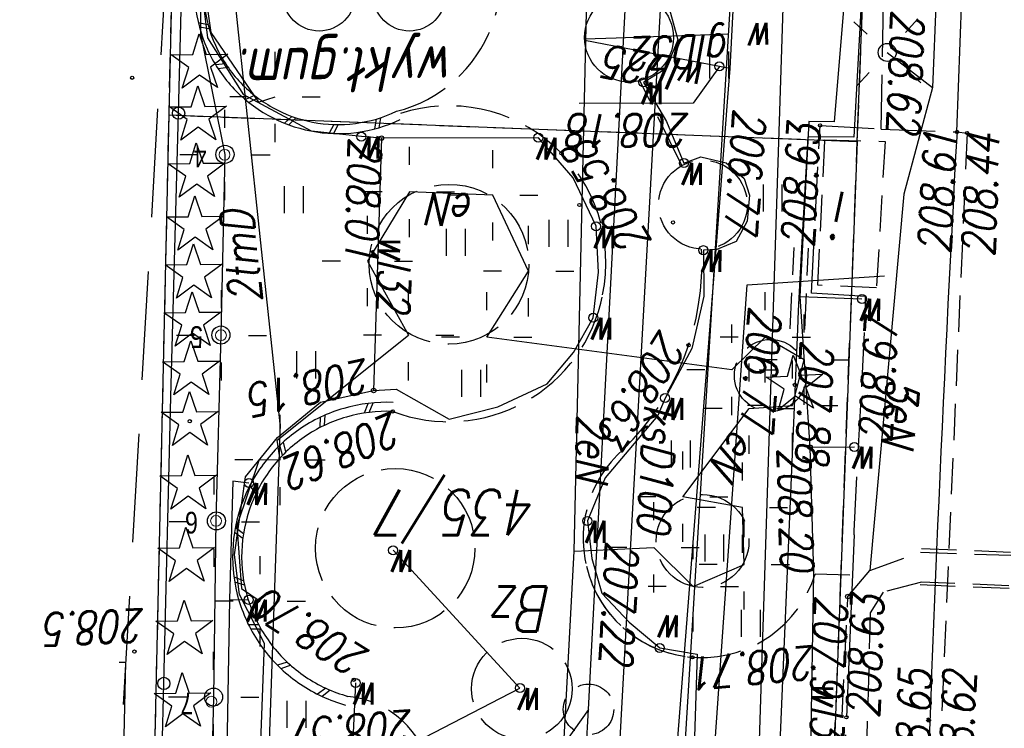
# Model space of a CAD drawing. Extents: x -110 to 11927435, y -6590197 to 5675023.
# Tile 36 of 71: x -102 to -74, y -259 to -240. Entities that reach past the tile are written whole.
import ezdxf
from ezdxf.enums import TextEntityAlignment as Align

# ---------------------------------------------------------------- set-up
doc = ezdxf.new("R2010")
doc.units = 0
doc.header["$PDMODE"] = 33
doc.header["$PDSIZE"] = 0.3
for name, pattern in [('1', [0]), ('BGT', [0]), ('BPB', [1.5, 1, -0.5]), ('BUW', [1.5, 1, -0.5]), ('KOC', [2, 1.5, -0.5]), ('KOJ', [0]), ('KOU', [1.5, 1, -0.5]), ('UBE', [1.5, 1, -0.5]), ('UOK', [1.5, 1, -0.5]), ('UPE', [0]), ('UPG', [0]), ('UPK', [0]), ('UPT', [0]), ('UPW', [0])]:
    doc.linetypes.add(name, pattern=pattern)
doc.layers.get('0').update_dxf_attribs({"color": 250, "linetype": 'CONTINUOUS', "lineweight": 100})
doc.layers.add('_0', color=7, linetype='CONTINUOUS')
for name, color, linetype, lineweight, plot in [('PP$$O', 209, 'CONTINUOUS', 13, False), ('PPINO', 4, 'CONTINUOUS', 13, False), ('PPINP', 4, 'CONTINUOUS', 13, False)]:
    doc.layers.add(name, color=color, linetype=linetype, lineweight=lineweight, plot=plot)
doc.styles.add('K1_ACAD', font='romans.shx', dxfattribs={"width": 0.8, "oblique": 12})
doc.styles.add('OPIS_PIK', font='txt', dxfattribs={"width": 0.8, "height": 1.2})
doc.styles.get("Standard").update_dxf_attribs({"font": 'Simplex.SHX', "width": 0.75})

# ---------------------------------------------------------------- blocks, each defined once
blk = doc.blocks.new('other_WSU')
at = {"linetype": 'Continuous'}
blk.add_circle((0, 0), 0.045, dxfattribs=at)
blk = doc.blocks.new('other_WSP')
at = {"linetype": 'Continuous'}
blk.add_circle((0, 0), 0.045, dxfattribs=at)
blk = doc.blocks.new('other_SLS')
at = {"linetype": 'Continuous'}
blk.add_circle((0, 0), 0.25, dxfattribs=at)
blk = doc.blocks.new('other_LAT')
at = {"linetype": 'Continuous'}
for p, q in [((0, 0.75), (0, 1.25)), ((-1.25, 0), (-0.75, 0)), ((0.75, 0), (1.25, 0)), ((0, -0.75), (0, -1.25))]:
    blk.add_line(p, q, dxfattribs=at)
blk = doc.blocks.new('other_UGE')
at = {"linetype": 'Continuous'}
blk.add_circle((0, 0), 0.0625, dxfattribs=at)
blk = doc.blocks.new('ARM')
at = {"linetype": 'Continuous'}
blk.add_circle((0, 0), 0.125, dxfattribs=at)
blk = doc.blocks.new('other_UGW')
at = {"linetype": 'Continuous'}
blk.add_circle((0, 0), 0.0625, dxfattribs=at)
blk = doc.blocks.new('other_DIG')
at = {"linetype": 'Continuous'}
for p, q in [((-0.3012, 0.09375), (-0.4937, 0.6621)), ((-0.4937, 0.6621), (-0.0039, 0.31545)), ((-0.0039, 0.31545), (0.4771, 0.67415)), ((0.4771, 0.67415), (0.2988, 0.1012)), ((-0.78225, -0.26495), (-0.3012, 0.09375)), ((0.2988, 0.1012), (0.7886, -0.24545)), ((-0.18225, -0.2575), (-0.78225, -0.26495)), ((0.01025, -0.82585), (-0.18225, -0.2575)), ((0.1886, -0.2529), (0.01025, -0.82585)), ((0.7886, -0.24545), (0.1886, -0.2529))]:
    blk.add_line(p, q, dxfattribs=at)
blk.add_circle((0, 0), 0.045, dxfattribs=at)
blk = doc.blocks.new('other_DIN')
at = {"linetype": 'Continuous'}
for p, q in [((-0.3012, 0.09375), (-0.4937, 0.6621)), ((-0.4937, 0.6621), (-0.0039, 0.31545)), ((-0.0039, 0.31545), (0.4771, 0.67415)), ((0.4771, 0.67415), (0.2988, 0.1012)), ((-0.78225, -0.26495), (-0.3012, 0.09375)), ((0.2988, 0.1012), (0.7886, -0.24545)), ((-0.18225, -0.2575), (-0.78225, -0.26495)), ((0.01025, -0.82585), (-0.18225, -0.2575)), ((0.1886, -0.2529), (0.01025, -0.82585)), ((0.7886, -0.24545), (0.1886, -0.2529))]:
    blk.add_line(p, q, dxfattribs=at)
blk = doc.blocks.new('TRA1')
at = {"linetype": 'Continuous'}
for p, q in [((-0.2625, -0.375), (-0.2625, 0.375)), ((0.2625, -0.375), (0.2625, 0.375))]:
    blk.add_line(p, q, dxfattribs=at)
blk = doc.blocks.new('other_PLZ')
at = {"linetype": 'Continuous'}
for centre in [(-1.25, 0.4385), (1.25, 0.4385), (0, -0.5615)]:
    blk.add_circle(centre, 1, dxfattribs=at)
blk = doc.blocks.new('PIK_IN')
at = {"layer": 'PPINP'}
blk.add_point((0, 0), dxfattribs=at)
at = {"layer": 'PP$$O', "color": 0, "oblique": 15, "width": 0.8, "flags": 1}
blk.add_attdef('KOD', (1, -1.3), '', height=0.5, dxfattribs=at)
at = {"layer": 'PPINO', "color": 0, "style": 'OPIS_PIK', "width": 0.8}
blk.add_attdef('NR_PKT', (1, -0.5), '', height=1.2, dxfattribs=at)
blk = doc.blocks.new('mdcp Łuszczanowiece')
at = {"layer": '_0'}
for p, q in [((6591248.83, 5674917.26), (6591250.03, 5674970.74)), ((6591229.77, 5674917.99), (6591230.7, 5674942.56)), ((6591229.77, 5674917.99), (6591228.89, 5674894.8)), ((6591248.83, 5674917.26), (6591229.77, 5674917.99)), ((6591248.29, 5674893.43), (6591248.83, 5674917.26))]:
    blk.add_line(p, q, dxfattribs=at)
at = {"layer": '_0', "linetype": 'KOU'}
for p, q in [((6591248.83, 5674917.26), (6591250.03, 5674970.74)), ((6591230.7, 5674942.56), (6591229.77, 5674917.99)), ((6591226.73, 5674917.76), (6591227.53, 5674936.02)), ((6591229.77, 5674917.99), (6591228.89, 5674894.8)), ((6591248.83, 5674917.26), (6591229.77, 5674917.99)), ((6591227.01, 5674917.73), (6591226.73, 5674917.76)), ((6591248.58, 5674906.5), (6591248.83, 5674917.03)), ((6591248.83, 5674917.03), (6591248.83, 5674917.26))]:
    blk.add_line(p, q, dxfattribs=at)
at = {"layer": '_0', "linetype": 'UPK'}
for p, q in [((6591239.095, 5674965.789), (6591237.211, 5674933.701)), ((6591236.057, 5674929.305), (6591237.944, 5674963.218)), ((6591237.211, 5674933.701), (6591237.136, 5674932.28)), ((6591237.136, 5674932.28), (6591235.68, 5674904.422)), ((6591234.531, 5674901.874), (6591236.057, 5674929.305))]:
    blk.add_line(p, q, dxfattribs=at)
at = {"layer": '_0', "linetype": 'UPT'}
for p, q in [((6591245.749, 5674925.801), (6591246.819, 5674956.781)), ((6591245.749, 5674925.801), (6591246.279, 5674920.799)), ((6591246.279, 5674920.799), (6591247.14, 5674912.66))]:
    blk.add_line(p, q, dxfattribs=at)
at = {"layer": '_0', "linetype": 'UPE'}
for p, q in [((6591238.9, 5674953.23), (6591237.61, 5674929.32)), ((6591231.426, 5674923.188), (6591232.176, 5674940.698)), ((6591247.59, 5674933.36), (6591247.737, 5674938.482, 208.673)), ((6591232.572, 5674937.354), (6591231.803, 5674913.7)), ((6591247.53, 5674928.471), (6591247.59, 5674933.36)), ((6591246.82, 5674930.36), (6591246.3, 5674930.71)), ((6591234.31, 5674930.3), (6591232.9, 5674929.69)), ((6591235.4, 5674929.22), (6591234.31, 5674930.3)), ((6591246.95, 5674928.62), (6591246.82, 5674930.36)), ((6591228.48, 5674919.45), (6591229.42, 5674929.86)), ((6591232.9, 5674929.69), (6591232.95, 5674928.12)), ((6591237.61, 5674929.32), (6591235.4, 5674929.22)), ((6591237.61, 5674929.32), (6591236.99, 5674902.6)), ((6591246.33, 5674926.79), (6591246.95, 5674928.62)), ((6591247.387, 5674923.344), (6591247.53, 5674928.471)), ((6591232.95, 5674928.12), (6591234.6, 5674927.82)), ((6591234.6, 5674927.82), (6591232.76, 5674925.38)), ((6591246.33, 5674926.79), (6591245.75, 5674926.8)), ((6591245.75, 5674926.8), (6591245.83, 5674926.25)), ((6591245.83, 5674926.25), (6591242.19, 5674923.35)), ((6591231.56, 5674925.3), (6591231.24, 5674924.03)), ((6591232.76, 5674925.38), (6591231.56, 5674925.3)), ((6591232.32, 5674923.41), (6591233.24, 5674924.31)), ((6591233.24, 5674924.31), (6591240.03, 5674923.41)), ((6591231.24, 5674924.03), (6591232.32, 5674923.41)), ((6591240.03, 5674923.41), (6591238.87, 5674921.58)), ((6591243.33, 5674921.3), (6591242.19, 5674923.35)), ((6591247.275, 5674918.349), (6591247.387, 5674923.344)), ((6591231.405, 5674922.68), (6591231.426, 5674923.188)), ((6591231.318, 5674920.935), (6591231.405, 5674922.68)), ((6591238.87, 5674921.58), (6591239.86, 5674919.48)), ((6591242.17, 5674919.39), (6591243.33, 5674921.3)), ((6591231.136, 5674917.865), (6591231.318, 5674920.935)), ((6591239.86, 5674919.48), (6591242.17, 5674919.39)), ((6591227.69, 5674916.5), (6591228.48, 5674919.45)), ((6591247.95, 5674915.01), (6591247.275, 5674918.349)), ((6591229.511, 5674911.529), (6591229.865, 5674917.872)), ((6591229.865, 5674917.872), (6591231.136, 5674917.865)), ((6591246.35, 5674916.91), (6591245.89, 5674916.76)), ((6591247.67, 5674914.98), (6591246.35, 5674916.91)), ((6591227.16, 5674903.82), (6591227.69, 5674916.5)), ((6591228.94, 5674915.53), (6591227.69, 5674916.5)), ((6591247.88, 5674913.41), (6591247.67, 5674914.98)), ((6591247.95, 5674912.21), (6591247.95, 5674915.01))]:
    blk.add_line(p, q, dxfattribs=at)
at = {"layer": '_0', "linetype": 'UPW'}
for p, q in [((6591246.78, 5674947.84), (6591246.18, 5674931.88)), ((6591233.587, 5674919.685), (6591235.649, 5674946.07)), ((6591230.98, 5674929.94), (6591231.16, 5674940.22)), ((6591233.792, 5674935.845), (6591232.822, 5674921.954)), ((6591247.15, 5674930.66), (6591247.24, 5674935.94)), ((6591243.66, 5674932.97), (6591243.74, 5674934.75)), ((6591234.2, 5674932.17), (6591234.28, 5674934.46)), ((6591242.02, 5674934.62), (6591239.11, 5674933.11)), ((6591239.11, 5674933.11), (6591242.62, 5674929.3)), ((6591235.24, 5674932), (6591234.2, 5674932.17)), ((6591236.09, 5674931.29), (6591235.24, 5674932)), ((6591246.18, 5674931.88), (6591246.87, 5674930.52)), ((6591236.84, 5674930.49), (6591236.09, 5674931.29)), ((6591247.15, 5674930.66), (6591246.62, 5674930.67)), ((6591247.06, 5674927.39), (6591247.15, 5674930.66)), ((6591237.12, 5674929.53), (6591236.84, 5674930.49)), ((6591246.87, 5674930.52), (6591247.01, 5674929.43)), ((6591231.08, 5674926.45), (6591230.98, 5674929.94)), ((6591237.24, 5674928.49), (6591237.12, 5674929.53)), ((6591247.01, 5674929.43), (6591246.71, 5674927.27)), ((6591236.75, 5674927.3), (6591237.24, 5674928.49)), ((6591246.61, 5674927.44), (6591247.06, 5674927.39)), ((6591235.29, 5674925.57), (6591236.75, 5674927.3)), ((6591246.71, 5674927.27), (6591245.82, 5674926.18)), ((6591231.08, 5674926.45), (6591229.85, 5674926.44)), ((6591231.36, 5674922.28), (6591231.08, 5674926.45)), ((6591245.82, 5674926.18), (6591244.63, 5674925.2)), ((6591235.09, 5674925.09), (6591235.29, 5674925.57)), ((6591241.07, 5674925.67), (6591239.72, 5674925.33)), ((6591242.54, 5674924.84), (6591241.07, 5674925.67)), ((6591239.72, 5674925.33), (6591238.36, 5674924.7)), ((6591244.63, 5674925.2), (6591243.16, 5674924.88)), ((6591234.35, 5674923.72), (6591235.09, 5674925.09)), ((6591238.36, 5674924.7), (6591237.63, 5674923.83)), ((6591243.16, 5674924.88), (6591242.54, 5674924.84)), ((6591242.94, 5674917.9), (6591243.16, 5674924.88)), ((6591237.63, 5674923.83), (6591237.08, 5674922.87)), ((6591234.02, 5674922.27), (6591234.35, 5674923.72)), ((6591237.08, 5674922.87), (6591236.93, 5674921.61)), ((6591231.36, 5674922.28), (6591229.64, 5674922.35)), ((6591231.11, 5674917.44), (6591231.36, 5674922.28)), ((6591234.03, 5674921), (6591234.02, 5674922.27)), ((6591232.822, 5674921.954), (6591229.018, 5674921.712)), ((6591236.93, 5674921.61), (6591237, 5674920.34)), ((6591233.12, 5674920.76), (6591233.66, 5674920.98)), ((6591233.66, 5674920.98), (6591234.03, 5674921)), ((6591232.82, 5674920.2), (6591233.12, 5674920.76)), ((6591237, 5674920.34), (6591237.64, 5674919)), ((6591232.75, 5674919.48), (6591232.82, 5674920.2)), ((6591232.9, 5674919.02), (6591232.75, 5674919.48)), ((6591233.36, 5674916.779), (6591233.587, 5674919.685)), ((6591233.4, 5674918.58), (6591232.9, 5674919.02)), ((6591237.64, 5674919), (6591238.6, 5674917.89)), ((6591234.1, 5674918.42), (6591233.4, 5674918.58)), ((6591234.57, 5674918.59), (6591234.1, 5674918.42)), ((6591235.05, 5674917.44), (6591234.57, 5674918.59)), ((6591238.6, 5674917.89), (6591242.94, 5674917.9)), ((6591242.94, 5674917.9), (6591243.5, 5674917.86)), ((6591243.5, 5674917.86), (6591244.88, 5674917.71)), ((6591244.88, 5674917.71), (6591246.75, 5674916.7)), ((6591229.9, 5674911.29), (6591230.41, 5674917.45)), ((6591230.41, 5674917.45), (6591231.11, 5674917.44)), ((6591235.69, 5674916.36), (6591235.05, 5674917.44)), ((6591233.297, 5674915.974), (6591233.36, 5674916.779)), ((6591246.75, 5674916.7), (6591247.75, 5674915.13)), ((6591235.07, 5674915.98), (6591235.69, 5674916.36)), ((6591232.295, 5674896.715), (6591233.297, 5674915.974)), ((6591232.295, 5674896.715), (6591233.297, 5674915.974)), ((6591233.297, 5674915.974), (6591237.313, 5674915.198)), ((6591234.74, 5674915.18), (6591235.07, 5674915.98)), ((6591234.97, 5674914.34), (6591234.74, 5674915.18)), ((6591247.75, 5674915.13), (6591247.93, 5674913.67))]:
    blk.add_line(p, q, dxfattribs=at)
at = {"layer": '_0', "linetype": 'KOC'}
for p, q in [((6591230.36, 5674943.9), (6591230.07, 5674933.92)), ((6591229.98, 5674929.99), (6591230.94, 5674929.96)), ((6591229.86, 5674928.77), (6591229.55, 5674922.9)), ((6591229.86, 5674928.87), (6591229.86, 5674928.77)), ((6591229.55, 5674922.9), (6591229.54, 5674922.28)), ((6591229.54, 5674922.28), (6591231.04, 5674922.19)), ((6591231.04, 5674922.19), (6591230.8, 5674917.55)), ((6591234.63, 5674918.66), (6591235.79, 5674916.31)), ((6591229.11, 5674917.65), (6591227.01, 5674917.73)), ((6591229.11, 5674917.65), (6591228.926, 5674907.554)), ((6591230.8, 5674917.55), (6591229.11, 5674917.65))]:
    blk.add_line(p, q, dxfattribs=at)
at = {"layer": '_0', "linetype": 'UBE'}
for p, q in [((6591229.41, 5674931.03), (6591229.71, 5674941.61)), ((6591230.54, 5674941.36), (6591230.03, 5674930.58)), ((6591229.05, 5674930.46), (6591229.41, 5674931.03)), ((6591219.57, 5674930.6), (6591228.03, 5674930.26)), ((6591219.58, 5674930.54), (6591227.99, 5674930.18)), ((6591227.99, 5674930.18), (6591229.05, 5674930.46)), ((6591230.03, 5674930.58), (6591229.42, 5674929.86)), ((6591229.42, 5674929.86), (6591228.02, 5674929.35)), ((6591228.02, 5674929.35), (6591219.52, 5674929.65)), ((6591219.53, 5674929.6), (6591227.99, 5674929.26)), ((6591231.226, 5674923.197), (6591231.118, 5674920.945)), ((6591231.626, 5674923.178), (6591231.518, 5674920.926))]:
    blk.add_line(p, q, dxfattribs=at)
at = {"layer": '_0', "linetype": 'BGT'}
for p, q in [((6591249.167, 5674940.907), (6591248.968, 5674932.983)), ((6591248.968, 5674932.983), (6591248.77, 5674925.06)), ((6591248.77, 5674925.06), (6591248.56, 5674917.21)), ((6591248.56, 5674917.21), (6591248.35, 5674909.36))]:
    blk.add_line(p, q, dxfattribs=at)
at = {"layer": '_0', "linetype": 'UPG'}
for p, q in [((6591234.828, 5674939.558), (6591233.246, 5674913.63)), ((6591233.331, 5674915.025), (6591236.443, 5674915.133)), ((6591236.443, 5674915.133), (6591237.312, 5674915.165))]:
    blk.add_line(p, q, dxfattribs=at)
at = {"layer": '_0', "linetype": '1'}
for p, q in [((6591250.026, 5674932.398), (6591250.129, 5674936.71)), ((6591244.361, 5674933.169), (6591244.584, 5674933.344)), ((6591244.48, 5674933.117), (6591244.709, 5674933.284)), ((6591245.456, 5674932.481), (6591245.724, 5674932.575)), ((6591245.553, 5674932.393), (6591245.823, 5674932.479)), ((6591250.207, 5674932.394), (6591250.026, 5674932.398)), ((6591246.276, 5674931.479), (6591246.56, 5674931.483)), ((6591246.339, 5674931.365), (6591246.623, 5674931.361)), ((6591246.734, 5674930.269), (6591247.005, 5674930.183)), ((6591246.758, 5674930.141), (6591247.025, 5674930.046)), ((6591246.766, 5674928.847), (6591246.989, 5674928.672)), ((6591246.784, 5674928.975), (6591247.013, 5674928.808)), ((6591246.419, 5674927.734), (6591246.583, 5674927.502)), ((6591246.361, 5674927.617), (6591246.517, 5674927.381)), ((6591245.586, 5674926.581), (6591245.659, 5674926.307)), ((6591245.678, 5674926.672), (6591245.76, 5674926.401)), ((6591244.522, 5674925.844), (6591244.504, 5674925.561)), ((6591244.639, 5674925.902), (6591244.629, 5674925.619)), ((6591243.279, 5674925.485), (6591243.171, 5674925.223)), ((6591243.408, 5674925.503), (6591243.309, 5674925.237)), ((6591242.971, 5674917.338), (6591243.014, 5674917.613)), ((6591243.085, 5674917.373), (6591243.136, 5674917.647)), ((6591244.14, 5674917.526), (6591244.267, 5674917.774)), ((6591244.259, 5674917.524), (6591244.394, 5674917.768)), ((6591245.31, 5674917.338), (6591245.508, 5674917.534)), ((6591245.422, 5674917.299), (6591245.626, 5674917.488)), ((6591246.361, 5674916.793), (6591246.611, 5674916.917)), ((6591246.456, 5674916.721), (6591246.709, 5674916.836)), ((6591247.189, 5674915.946), (6591247.465, 5674915.985)), ((6591247.256, 5674915.847), (6591247.533, 5674915.878)), ((6591247.709, 5674914.882), (6591247.983, 5674914.832)), ((6591247.742, 5674914.767), (6591248.014, 5674914.709))]:
    blk.add_line(p, q, dxfattribs=at)
at = {"layer": '_0', "linetype": 'Continuous'}
for p, q in [((6591237.211, 5674933.701), (6591238.615, 5674935.68)), ((6591233.588, 5674915.918), (6591234.313, 5674916.932)), ((6591234.313, 5674916.932), (6591237.472, 5674916.941))]:
    blk.add_line(p, q, dxfattribs=at)
at = {"layer": '_0', "linetype": 'KOJ'}
for p, q in [((6591229.86, 5674928.87), (6591230.07, 5674933.92)), ((6591227.01, 5674917.73), (6591225.968, 5674889.524))]:
    blk.add_line(p, q, dxfattribs=at)
at = {"layer": '_0', "linetype": 'BUW'}
for p, q in [((6591229, 5674917.99), (6591229.24, 5674922.04)), ((6591229.24, 5674922.04), (6591230.86, 5674921.97)), ((6591230.86, 5674921.97), (6591230.67, 5674917.95)), ((6591230.67, 5674917.95), (6591229, 5674917.99))]:
    blk.add_line(p, q, dxfattribs=at)
at = {"layer": '_0', "linetype": 'BPB', "ltscale": 3}
blk.add_lwpolyline([(6591165.185, 5674987.457), (6591158.691, 5674859.807), (6591109.553, 5674863.045), (6591110.755, 5674725.53), (6591237.72, 5674719.424), (6591252.958, 5674983.187)], close=True, dxfattribs=at)
at = {"layer": '_0', "linetype": 'KOC'}
for centre, radius in [((6591239.056, 5674933.129), 1.394), ((6591242.561, 5674929.243), 2.206), ((6591234.053, 5674929.042), 1.284), ((6591232.176, 5674924.466), 0.997), ((6591241.075, 5674921.389), 2.21), ((6591234.044, 5674919.741), 1.229)]:
    blk.add_circle(centre, radius, dxfattribs=at)
at = {"layer": '_0', "linetype": 'UOK'}
blk.add_circle((6591237.211, 5674933.701), 0.7, dxfattribs=at)
at = {"layer": '_0', "linetype": 'BGT'}
for centre in [(6591248.968, 5674932.983), (6591248.56, 5674917.21)]:
    blk.add_circle(centre, 0.17, dxfattribs=at)
at = {"layer": '_0', "linetype": 'KOJ'}
blk.add_circle((6591236.089, 5674915.118), 1.229, dxfattribs=at)
blk.add_arc((6590323.178, 5674967.662), 905.21, 356.837948, 358.21721, dxfattribs=at)
at = {"layer": '_0', "linetype": 'KOC'}
for centre, radius, start, end in [((6591244.11, 5674935.896), 2.567, 115.125, 264.6363), ((6591234.075, 5674928.988), 3.282, 13.2526, 162.7663), ((6591234.065, 5674928.975), 3.295, 311.3111, 85.3796), ((6591241.259, 5674921.353), 7.189, 134.277, 183.0521), ((6591241.083, 5674921.402), 4.343, 69.1346, 169.0081), ((6591241.073, 5674921.349), 4.343, 168.2921, 288.0735), ((6591243.459, 5674913.452), 3.822, 104.065, 214.2667)]:
    blk.add_arc(centre, radius, start, end, dxfattribs=at)
at = {"layer": '_0', "linetype": '1'}
for centre, radius, start, end in [((6591242.8, 5674929.471), 4.264, 55.9902, 74.5425), ((6591242.8, 5674929.471), 4.014, 55.9902, 74.5425), ((6591242.8, 5674929.471), 4.264, 37.438, 55.9902), ((6591242.8, 5674929.471), 4.014, 37.438, 55.9902), ((6591242.8, 5674929.471), 4.264, 18.8857, 37.438), ((6591242.8, 5674929.471), 4.014, 18.8857, 37.438), ((6591242.8, 5674929.471), 4.014, 0.3334, 18.8857), ((6591242.8, 5674929.471), 4.264, 0.3334, 18.8857), ((6591242.8, 5674929.471), 4.014, 341.7811, 0.3334), ((6591242.8, 5674929.471), 4.264, 341.7811, 0.3334), ((6591242.8, 5674929.471), 4.014, 323.2288, 341.7811), ((6591242.8, 5674929.471), 4.264, 323.2288, 341.7811), ((6591242.8, 5674929.471), 4.014, 304.6765, 323.2288), ((6591242.8, 5674929.471), 4.264, 304.6765, 323.2288), ((6591242.8, 5674929.471), 4.014, 286.1243, 304.6765), ((6591242.8, 5674929.471), 4.264, 286.1243, 304.6765), ((6591242.8, 5674929.471), 4.014, 267.572, 286.1243), ((6591242.8, 5674929.471), 4.264, 267.572, 286.1243), ((6591244.141, 5674913.796), 3.979, 97.3181, 115.5907), ((6591244.141, 5674913.796), 3.979, 79.0455, 97.3181), ((6591244.141, 5674913.796), 3.979, 60.7729, 79.0455), ((6591244.141, 5674913.796), 3.729, 97.3181, 115.5907), ((6591244.141, 5674913.796), 3.729, 79.0455, 97.3181), ((6591244.141, 5674913.796), 3.729, 60.7729, 79.0455), ((6591244.141, 5674913.796), 3.729, 42.5003, 60.7729), ((6591244.141, 5674913.796), 3.979, 42.5003, 60.7729), ((6591244.141, 5674913.796), 3.979, 24.2277, 42.5003), ((6591244.141, 5674913.796), 3.729, 24.2277, 42.5003), ((6591244.141, 5674913.796), 3.979, 5.9552, 24.2277), ((6591244.141, 5674913.796), 3.729, 5.9552, 24.2277)]:
    blk.add_arc(centre, radius, start, end, dxfattribs=at)
at = {"layer": '_0'}
for name, p, rotation in [('other_LAT', (6591247.59, 5674933.36), 269.9999974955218), ('other_WSP', (6591249.781, 5674932.102), 2.400610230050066), ('other_LAT', (6591246.3, 5674930.71), 269.9999974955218), ('other_LAT', (6591234.31, 5674930.3), 269.9999974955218), ('other_LAT', (6591232.9, 5674929.69), 269.9999974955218), ('other_LAT', (6591235.4, 5674929.22), 269.9999974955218), ('other_LAT', (6591232.95, 5674928.12), 269.9999974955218), ('other_LAT', (6591234.6, 5674927.82), 269.9999974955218), ('other_LAT', (6591245.75, 5674926.8), 269.9999974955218), ('other_LAT', (6591232.76, 5674925.38), 269.9999974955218), ('other_LAT', (6591231.56, 5674925.3), 269.9999974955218), ('other_LAT', (6591233.24, 5674924.31), 269.9999974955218), ('other_LAT', (6591231.24, 5674924.03), 269.9999974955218), ('other_DIG', (6591231.499, 5674924.726), 2.39735906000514), ('other_LAT', (6591232.32, 5674923.41), 269.9999974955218), ('other_LAT', (6591240.03, 5674923.41), 269.9999974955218), ('other_LAT', (6591242.19, 5674923.35), 269.9999974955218), ('other_LAT', (6591238.87, 5674921.58), 269.9999974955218), ('other_LAT', (6591243.33, 5674921.3), 269.9999974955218), ('other_LAT', (6591239.86, 5674919.48), 269.9999974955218), ('other_LAT', (6591242.17, 5674919.39), 269.9999974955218), ('other_WSU', (6591234.871, 5674920.233), 2.397850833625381), ('other_WSU', (6591237.463, 5674919.751), 2.398233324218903), ('other_LAT', (6591245.89, 5674916.76), 269.9999974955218), ('other_LAT', (6591228.94, 5674915.53), 317.6900004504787), ('ARM', (6591233.588, 5674915.918), 2.397659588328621)]:
    blk.add_blockref(name, p, dxfattribs=dict(at, rotation=rotation))
at = {"layer": '_0', "color": 253}
for name, p, rotation in [('other_LAT', (6591247.59, 5674933.36), 269.9999974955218), ('other_WSP', (6591249.781, 5674932.102), 2.400610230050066), ('other_LAT', (6591246.3, 5674930.71), 269.9999974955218), ('other_LAT', (6591234.31, 5674930.3), 269.9999974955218), ('other_LAT', (6591232.9, 5674929.69), 269.9999974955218), ('other_LAT', (6591235.4, 5674929.22), 269.9999974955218), ('other_LAT', (6591247.57, 5674928.509), 269.9999974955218), ('other_LAT', (6591232.95, 5674928.12), 269.9999974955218), ('other_LAT', (6591234.6, 5674927.82), 269.9999974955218), ('other_LAT', (6591245.75, 5674926.8), 269.9999974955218), ('other_LAT', (6591232.76, 5674925.38), 269.9999974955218), ('other_LAT', (6591231.56, 5674925.3), 269.9999974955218), ('other_LAT', (6591233.24, 5674924.31), 269.9999974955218), ('other_LAT', (6591231.24, 5674924.03), 269.9999974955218), ('other_DIG', (6591231.499, 5674924.726), 2.39735906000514), ('other_LAT', (6591232.32, 5674923.41), 269.9999974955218), ('other_LAT', (6591240.03, 5674923.41), 269.9999974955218), ('other_LAT', (6591242.19, 5674923.35), 269.9999974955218), ('other_LAT', (6591247.371, 5674923.356), 269.9999974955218), ('other_LAT', (6591238.87, 5674921.58), 269.9999974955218), ('other_LAT', (6591243.33, 5674921.3), 269.9999974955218), ('other_LAT', (6591239.86, 5674919.48), 269.9999974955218), ('other_LAT', (6591242.17, 5674919.39), 269.9999974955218), ('other_WSU', (6591234.871, 5674920.233), 2.397850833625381), ('other_WSU', (6591237.463, 5674919.751), 2.398233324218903), ('other_LAT', (6591247.275, 5674918.364), 269.9999974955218), ('other_LAT', (6591245.89, 5674916.76), 269.9999974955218), ('other_LAT', (6591228.94, 5674915.53), 317.6900004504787), ('other_WSP', (6591249.844, 5674916.23), 2.399708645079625), ('ARM', (6591233.588, 5674915.918), 2.397659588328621)]:
    blk.add_blockref(name, p, dxfattribs=dict(at, rotation=rotation))
at = {"layer": '_0'}
for name, p in [('TRA1', (6591245.298, 5674933.835)), ('other_WSU', (6591230.07, 5674933.92)), ('other_DIN', (6591248.446, 5674933.506)), ('other_SLS', (6591247.59, 5674933.36)), ('ARM', (6591239.11, 5674933.11)), ('ARM', (6591243.66, 5674932.97)), ('other_WSU', (6591243.71, 5674932.88)), ('other_WSU', (6591234.33, 5674932.26)), ('ARM', (6591235.24, 5674932)), ('other_DIN', (6591248.396, 5674931.506)), ('TRA1', (6591232.723, 5674931.321)), ('other_UGE', (6591230.03, 5674930.58)), ('ARM', (6591246.62, 5674930.67)), ('other_DIN', (6591248.345, 5674929.488)), ('TRA1', (6591233.732, 5674929.237)), ('ARM', (6591242.62, 5674929.3)), ('ARM', (6591237.24, 5674928.49)), ('other_DIN', (6591248.294, 5674927.487)), ('ARM', (6591246.61, 5674927.44)), ('TRA1', (6591234.661, 5674926.64)), ('ARM', (6591229.85, 5674926.44)), ('other_UGW', (6591231.08, 5674926.45)), ('other_DIG', (6591248.25, 5674925.73)), ('other_WSU', (6591242.63, 5674925.46)), ('ARM', (6591235.09, 5674925.09)), ('TRA1', (6591240.462, 5674924.68)), ('other_UGW', (6591243.16, 5674924.88)), ('other_DIN', (6591248.212, 5674924.331)), ('TRA1', (6591245.035, 5674924.172)), ('other_WSU', (6591234.44, 5674923.63)), ('other_DIN', (6591248.175, 5674922.976)), ('other_WSU', (6591229.55, 5674922.9)), ('ARM', (6591237.08, 5674922.87)), ('ARM', (6591229.64, 5674922.35)), ('other_DIN', (6591248.139, 5674921.652)), ('ARM', (6591234.03, 5674921)), ('TRA1', (6591240.886, 5674920.785)), ('TRA1', (6591238.049, 5674920.531)), ('other_DIN', (6591248.102, 5674920.326)), ('ARM', (6591237, 5674920.34)), ('TRA1', (6591232.118, 5674919.559)), ('TRA1', (6591245.374, 5674919.6)), ('other_DIN', (6591248.062, 5674918.855)), ('ARM', (6591234.57, 5674918.59)), ('other_SLS', (6591247.275, 5674918.349)), ('other_WSU', (6591237.96, 5674918.32)), ('ARM', (6591238.6, 5674917.89)), ('other_UGW', (6591242.94, 5674917.9)), ('ARM', (6591243.5, 5674917.86)), ('other_DIN', (6591248.019, 5674917.284)), ('other_WSU', (6591226.73, 5674917.76)), ('other_WSU', (6591227.01, 5674917.73)), ('other_WSU', (6591230.8, 5674917.55)), ('ARM', (6591235.69, 5674916.36)), ('other_DIN', (6591247.98, 5674915.842)), ('TRA1', (6591233.6, 5674915.876)), ('other_SLS', (6591228.94, 5674915.53)), ('other_PLZ', (6591243.42, 5674913.5))]:
    blk.add_blockref(name, p, dxfattribs=at)
at = {"layer": '_0', "color": 253}
for name, p in [('TRA1', (6591245.298, 5674933.835)), ('other_WSU', (6591230.07, 5674933.92)), ('other_DIN', (6591248.446, 5674933.506)), ('other_SLS', (6591247.59, 5674933.36)), ('ARM', (6591239.11, 5674933.11)), ('ARM', (6591243.66, 5674932.97)), ('other_WSU', (6591243.71, 5674932.88)), ('other_WSU', (6591234.33, 5674932.26)), ('ARM', (6591235.24, 5674932)), ('other_DIN', (6591248.396, 5674931.506)), ('TRA1', (6591232.723, 5674931.321)), ('other_UGE', (6591230.03, 5674930.58)), ('ARM', (6591246.62, 5674930.67)), ('other_DIN', (6591248.345, 5674929.488)), ('TRA1', (6591233.732, 5674929.237)), ('ARM', (6591242.62, 5674929.3)), ('other_SLS', (6591247.511, 5674928.489)), ('ARM', (6591237.24, 5674928.49)), ('other_DIN', (6591248.294, 5674927.487)), ('ARM', (6591246.61, 5674927.44)), ('TRA1', (6591234.661, 5674926.64)), ('ARM', (6591229.85, 5674926.44)), ('other_UGW', (6591231.08, 5674926.45)), ('other_DIG', (6591248.25, 5674925.73)), ('other_WSU', (6591242.63, 5674925.46)), ('ARM', (6591235.09, 5674925.09)), ('TRA1', (6591240.462, 5674924.68)), ('other_UGW', (6591243.16, 5674924.88)), ('other_DIN', (6591248.212, 5674924.331)), ('TRA1', (6591245.035, 5674924.172)), ('other_WSU', (6591234.44, 5674923.63)), ('other_SLS', (6591247.389, 5674923.346)), ('other_DIN', (6591248.175, 5674922.976)), ('other_WSU', (6591229.55, 5674922.9)), ('ARM', (6591237.08, 5674922.87)), ('ARM', (6591229.64, 5674922.35)), ('other_DIN', (6591248.139, 5674921.652)), ('ARM', (6591234.03, 5674921)), ('TRA1', (6591240.886, 5674920.785)), ('TRA1', (6591238.049, 5674920.531)), ('other_DIN', (6591248.102, 5674920.326)), ('ARM', (6591237, 5674920.34)), ('TRA1', (6591232.118, 5674919.559)), ('TRA1', (6591245.374, 5674919.6)), ('other_DIN', (6591248.062, 5674918.855)), ('ARM', (6591234.57, 5674918.59)), ('other_SLS', (6591247.275, 5674918.349)), ('other_WSU', (6591237.96, 5674918.32)), ('ARM', (6591238.6, 5674917.89)), ('other_UGW', (6591242.94, 5674917.9)), ('ARM', (6591243.5, 5674917.86)), ('other_DIN', (6591248.019, 5674917.284)), ('other_WSU', (6591226.73, 5674917.76)), ('other_WSU', (6591227.01, 5674917.73)), ('other_WSU', (6591230.8, 5674917.55)), ('ARM', (6591235.69, 5674916.36)), ('other_DIN', (6591247.98, 5674915.842)), ('TRA1', (6591233.6, 5674915.876)), ('other_SLS', (6591228.94, 5674915.53)), ('other_PLZ', (6591243.42, 5674913.5))]:
    blk.add_blockref(name, p, dxfattribs=at)
at = {"layer": '_0', "linetype": 'ByBlock', "xscale": 0.5, "yscale": 0.5, "zscale": 0.5}
for p, values in [((6591247.652, 5674933.488, 208.715), {'NR_PKT': '7'}), ((6591247.523, 5674928.486, 208.565), {'NR_PKT': '6'}), ((6591247.386, 5674923.352, 208.483), {'NR_PKT': '5'}), ((6591247.286, 5674918.36, 208.418), {'NR_PKT': '4'})]:
    blk.add_blockref('PIK_IN', p, dxfattribs=at).add_auto_attribs(values)
at = {"layer": '_0', "style": 'K1_ACAD', "oblique": 12, "width": 0.8}
for s, rotation, p in [('208.62', 267.49, (6591227.53, 5674936.02)), ('208.37', 4.3223, (6591242.02, 5674934.62)), ('208.63', 267.62, (6591230.07, 5674933.92)), ('207.9', 87.27, (6591230.03, 5674930.58)), ('208.70', 327.8968, (6591243.71, 5674932.88)), ('208.20', 91.6413, (6591231.08, 5674926.45)), ('208.63', 57.905, (6591234.44, 5674923.63)), ('208.15', 12.2809, (6591243.16, 5674924.88)), ('208.01', 88.1947, (6591242.94, 5674917.9))]:
    blk.add_text(s, height=0.9, rotation=rotation, dxfattribs=at).set_placement(p, align=Align.TOP_LEFT)
for s, rotation, p in [('208.65', 267.97, (6591227.83, 5674936.01)), ('wl32', 88.9969, (6591231.032, 5674932.901)), ('207.22', 87.0061, (6591236.721, 5674929.032)), ('208.5', 2.4006, (6591249.493, 5674930.926)), ('ksD100', 86.8148, (6591235.664, 5674925.237)), ('208.62', 23.2429, (6591242.63, 5674925.46)), ('eN', 52.9801, (6591233.153, 5674925.901)), ('2eN', 88.4721, (6591237.522, 5674925.54)), ('3eN', 84.79, (6591228.94, 5674924.54)), ('5eN', 84.79, (6591228.94, 5674924.54)), ('207.88', 87.5536, (6591231.325, 5674923.483)), ('206.77', 85.8935, (6591232.759, 5674922.536)), ('wl32', 88.8452, (6591243.023, 5674920.549)), ('2tmD', 276.0436, (6591246.243, 5674922.41)), ('eN', 357.7688, (6591240.383, 5674919.46)), ('206.77', 85.5329, (6591233.188, 5674917.071)), ('208.18', 0.1648, (6591234.392, 5674917.232)), ('208.62', 87.8121, (6591228.818, 5674914.346)), ('wlD25', 349.0689, (6591233.912, 5674915.855)), ('glD32', 2.016, (6591233.331, 5674915.025)), ('w', 2.3975, (6591232.08, 5674914.706))]:
    blk.add_text(s, height=0.9, rotation=rotation, dxfattribs=at).set_placement(p)
for p in [(6591239.11, 5674933.11), (6591243.66, 5674932.97), (6591246.62, 5674930.67), (6591242.62, 5674929.3), (6591237.24, 5674928.49), (6591246.61, 5674927.44), (6591229.85, 5674926.44), (6591235.09, 5674925.09), (6591237.08, 5674922.87), (6591229.64, 5674922.35), (6591234.03, 5674921), (6591237, 5674920.34), (6591234.57, 5674918.59), (6591238.6, 5674917.89), (6591243.5, 5674917.86), (6591235.69, 5674916.36)]:
    blk.add_text('w', height=0.9, dxfattribs=at).set_placement(p, align=Align.RIGHT)
for s, rotation, p in [('208.71', 5.3517, (6591234.33, 5674932.26)), ('208.61', 266.88, (6591227.01, 5674917.73)), ('208.63', 267.04, (6591230.8, 5674917.55))]:
    blk.add_text(s, height=0.9, rotation=rotation, dxfattribs=at).set_placement(p, align=Align.RIGHT)
blk.add_text('w', height=0.9, dxfattribs=at).set_placement((6591235.24, 5674932), align=Align.TOP_RIGHT)
for s, p in [('Bz', (6591238.207, 5674931.55)), ('435/7', (6591238.63, 5674928.878))]:
    blk.add_text(s, height=1.25, dxfattribs=at).set_placement(p, align=Align.TOP_LEFT)
for s, rotation, p in [('208.67', 266.98, (6591229.55, 5674922.9)), ('208.44', 267.49, (6591226.73, 5674917.76)), ('208.58', 300.7398, (6591237.96, 5674918.32))]:
    blk.add_text(s, height=0.9, rotation=rotation, dxfattribs=at).set_placement(p, align=Align.TOP_RIGHT)
blk.add_text('i', height=1.25, dxfattribs=at).set_placement((6591230.19, 5674920.04), align=Align.MIDDLE)
blk.add_text('wykł.gum.', height=1.25, rotation=0.7019, dxfattribs=at).set_placement((6591243.894, 5674915.823), align=Align.MIDDLE)

msp = doc.modelspace()

# ---------------------------------------------------------------- block references
at = {"layer": '_0', "linetype": 'ByBlock', "lineweight": 9, "rotation": 180}
msp.add_blockref('mdcp Łuszczanowiece', (6591151.409, 5674674.849), dxfattribs=at)

doc.saveas('drawing.dxf')
